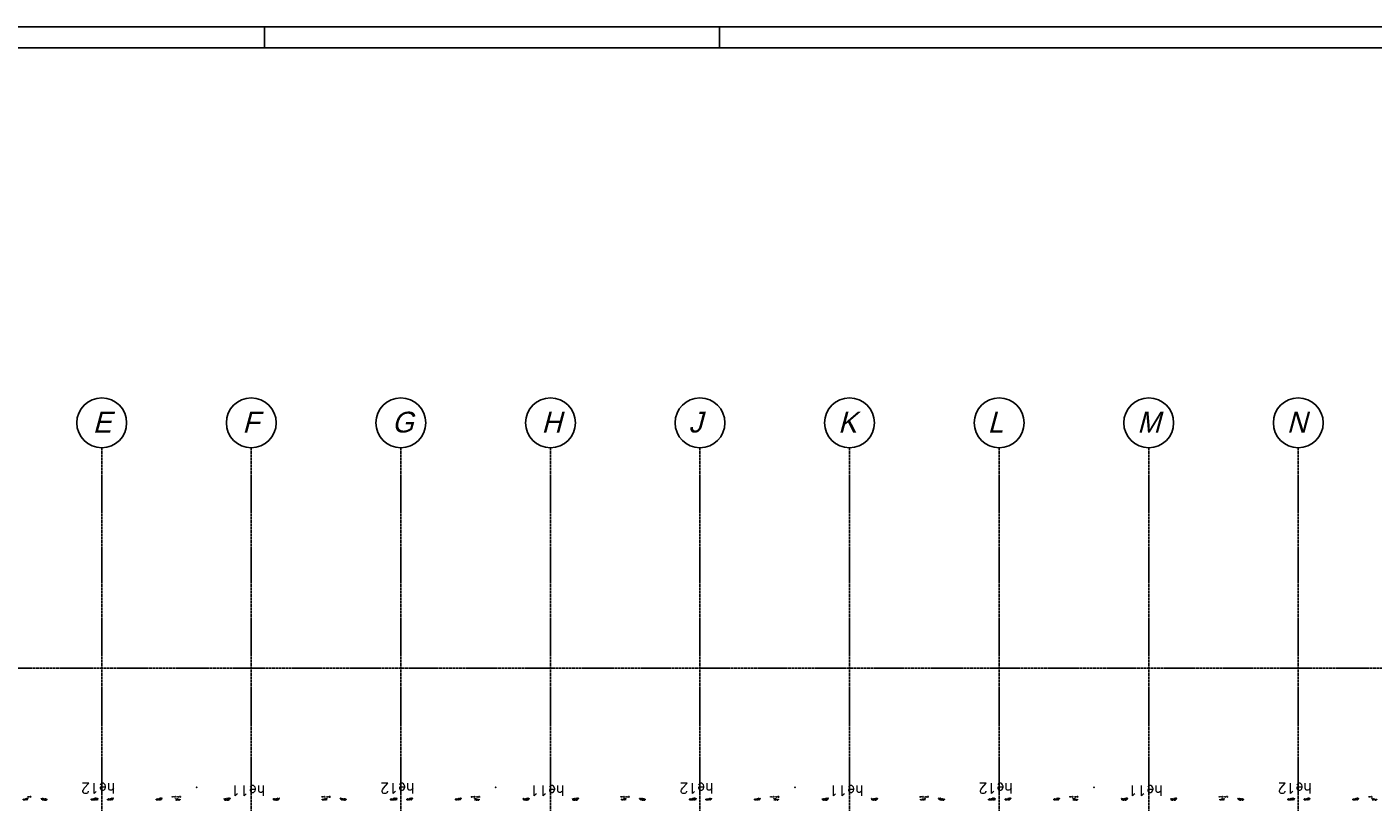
# Model space of a CAD drawing. Extents: x 0 to 1189, y 0 to 841.
# Tile 25 of 44: x 262 to 586, y 650 to 836. Entities that reach past the tile are written whole.
import ezdxf
from ezdxf.enums import TextEntityAlignment as Align

# ---------------------------------------------------------------- set-up
doc = ezdxf.new("R2010")
doc.units = 0
doc.header["$PDSIZE"] = 2
doc.linetypes.add('B0304', pattern=[6, 5, -0.5, 0, -0.5])
doc.layers.get('0').update_dxf_attribs({"linetype": 'CONTINUOUS'})
for name, color, linetype in [('AB$1A---_ATTRIB', 9, 'CONTINUOUS'), ('AL$1A---_ALGEMEEN', 9, 'CONTINUOUS'), ('AT$1A---_TEKSTK', 15, 'CONTINUOUS'), ('STRAMIEN', 1, 'CONTINUOUS')]:
    doc.layers.add(name, color=color, linetype=linetype)
doc.styles.add('ROMANS', font='romans.shx', dxfattribs={"height": 300})
doc.styles.add('STYLE1', font='b-gbp', dxfattribs={"oblique": 15})

# ---------------------------------------------------------------- blocks, each defined once
blk = doc.blocks.new('FORA0H')
at = {"color": 4}
blk.add_line((1184, 836), (20, 836), dxfattribs=at)
at = {"color": 7}
for p, q in [((319.5, 831), (319.5, 836)), ((429, 831), (429, 836))]:
    blk.add_line(p, q, dxfattribs=at)
at = {"color": 6}
blk.add_line((1179, 831), (25, 831), dxfattribs=at)
blk = doc.blocks.new('XREF_B-A3-II-114')
at = {"layer": 'AL$1A---_ALGEMEEN', "color": 8, "ltscale": 2}
for p in [(41557, 77328), (48757, 77328), (55957, 77328), (63157, 77328)]:
    blk.add_point(p, dxfattribs=at)
at = {"layer": 'STRAMIEN', "color": 8, "linetype": 'B0304', "ltscale": 10}
for p, q in [((39273, 85496), (39273, 24869)), ((42873, 85496), (42873, 24869)), ((46473, 85496), (46473, 24869)), ((50073, 85496), (50073, 24869)), ((53673, 85496), (53673, 24869)), ((57273, 85496), (57273, 24869)), ((60873, 85496), (60873, 24869)), ((64473, 85496), (64473, 24869)), ((68073, 85496), (68073, 24869)), ((21073, 80196), (107983, 80196))]:
    blk.add_line(p, q, dxfattribs=at)
at = {"layer": 'STRAMIEN', "color": 8}
for centre in [(39273, 86096), (42873, 86096), (46473, 86096), (50073, 86096), (53673, 86096), (57273, 86096), (60873, 86096), (64473, 86096), (68073, 86096)]:
    blk.add_circle(centre, 600, dxfattribs=at)
at = {"layer": 'AB$1A---_ATTRIB', "color": 8, "linetype": 'Continuous', "style": 'ROMANS'}
for tag, p, height in [('RUIMTENUMMER', (87442, 75784), 200), ('PEILMAAT', (87388, 75527), 150), ('RUIMTENUMMER', (26337, 75275), 200), ('PEILMAAT', (26282, 75018), 150), ('RUIMTENUMMER', (28654, 73979), 200), ('PEILMAAT', (28600, 73722), 150), ('RUIMTENUMMER', (26337, 72872), 200), ('PEILMAAT', (26282, 72614), 150), ('RUIMTENUMMER', (87442, 71085), 200), ('PEILMAAT', (87388, 70827), 150), ('RUIMTENUMMER', (26601, 70494), 200), ('RUIMTENUMMER', (44704, 70494), 200), ('RUIMTENUMMER', (63062, 70494), 200), ('PEILMAAT', (26547, 70236), 150), ('PEILMAAT', (44650, 70236), 150), ('PEILMAAT', (63008, 70236), 150), ('RUIMTENUMMER', (25709, 68386), 200), ('PEILMAAT', (25654, 68128), 150), ('PEILMAAT', (87388, 66611), 150), ('RUIMTENUMMER', (87442, 66868), 200), ('RUIMTENUMMER', (86686, 65335), 200), ('RUIMTENUMMER', (28777, 65054), 200), ('RUIMTENUMMER', (78665, 65032), 200), ('PEILMAAT', (86631, 65078), 150), ('PEILMAAT', (28722, 64796), 150), ('PEILMAAT', (78611, 64774), 150), ('RUIMTENUMMER', (76130, 63992), 200), ('RUIMTENUMMER', (81543, 63992), 200), ('RUIMTENUMMER', (94007, 64082), 200), ('PEILMAAT', (76076, 63734), 150), ('PEILMAAT', (81488, 63734), 150), ('RUIMTENUMMER', (84341, 63737), 200), ('RUIMTENUMMER', (87793, 63737), 200), ('PEILMAAT', (93953, 63824), 150), ('PEILMAAT', (84286, 63479), 150), ('PEILMAAT', (87738, 63479), 150), ('RUIMTENUMMER', (28777, 63059), 200), ('RUIMTENUMMER', (78665, 63062), 200), ('RUIMTENUMMER', (91439, 63158), 200), ('PEILMAAT', (28722, 62801), 150), ('PEILMAAT', (78611, 62805), 150), ('PEILMAAT', (91385, 62901), 150), ('RUIMTENUMMER', (84600, 60368), 200), ('PEILMAAT', (84546, 60111), 150), ('RUIMTENUMMER', (30604, 53028), 200), ('RUIMTENUMMER', (54379, 53028), 200), ('RUIMTENUMMER', (76130, 53241), 200), ('RUIMTENUMMER', (84607, 53241), 200), ('PEILMAAT', (30550, 52771), 150), ('PEILMAAT', (54325, 52771), 150), ('PEILMAAT', (76076, 52984), 150), ('PEILMAAT', (84553, 52984), 150), ('RUIMTENUMMER', (93702, 49263), 200), ('PEILMAAT', (93647, 49005), 150), ('RUIMTENUMMER', (84528, 46579), 200), ('PEILMAAT', (84474, 46322), 150), ('RUIMTENUMMER', (78360, 43177), 200), ('RUIMTENUMMER', (81571, 43181), 200), ('RUIMTENUMMER', (26316, 42849), 200), ('PEILMAAT', (78306, 42920), 150), ('PEILMAAT', (81517, 42924), 150), ('PEILMAAT', (26262, 42592), 150), ('RUIMTENUMMER', (28812, 41377), 200), ('PEILMAAT', (28757, 41119), 150), ('RUIMTENUMMER', (26316, 40511), 200), ('PEILMAAT', (26262, 40253), 150), ('RUIMTENUMMER', (84742, 39845), 200), ('PEILMAAT', (84687, 39588), 150), ('RUIMTENUMMER', (76067, 38649), 200), ('RUIMTENUMMER', (26547, 38136), 200), ('PEILMAAT', (76012, 38391), 150), ('RUIMTENUMMER', (79485, 38210), 200), ('RUIMTENUMMER', (81709, 38210), 200), ('PEILMAAT', (26493, 37878), 150), ('RUIMTENUMMER', (44826, 37734), 200), ('RUIMTENUMMER', (62880, 37734), 200), ('PEILMAAT', (79430, 37952), 150), ('PEILMAAT', (81654, 37952), 150), ('PEILMAAT', (44772, 37477), 150), ('PEILMAAT', (62825, 37477), 150), ('RUIMTENUMMER', (25342, 36256), 200), ('RUIMTENUMMER', (80669, 36367), 200), ('PEILMAAT', (25288, 35999), 150), ('PEILMAAT', (80614, 36109), 150), ('RUIMTENUMMER', (91184, 35271), 200), ('RUIMTENUMMER', (98529, 35271), 200), ('PEILMAAT', (91129, 35013), 150), ('PEILMAAT', (98475, 35013), 150), ('RUIMTENUMMER', (28777, 32678), 200), ('RUIMTENUMMER', (80669, 32690), 200), ('PEILMAAT', (28723, 32420), 150), ('PEILMAAT', (80614, 32433), 150), ('RUIMTENUMMER', (28777, 30449), 200), ('PEILMAAT', (28723, 30192), 150), ('RUIMTENUMMER', (81104, 27867), 200), ('RUIMTENUMMER', (83871, 27864), 200), ('PEILMAAT', (81049, 27610), 150), ('PEILMAAT', (83817, 27607), 150)]:
    blk.add_attdef(tag, p, '', height=height, dxfattribs=at)
for tag, p, height in [('RUIMTENUMMER', (25294, 72567), 200), ('PEILMAAT', (25552, 72512), 150), ('RUIMTENUMMER', (25280, 40147), 200), ('PEILMAAT', (25537, 40093), 150)]:
    blk.add_attdef(tag, p, '', height=height, rotation=90, dxfattribs=at)
at = {"layer": 'AT$1A---_TEKSTK', "color": 8, "ltscale": 2, "style": 'ROMANS'}
for s, height, p in [('he12', 250, (39603, 77425)), ('he11', 250, (43213, 77370)), ('he12', 250, (46803, 77425)), ('he11', 250, (50413, 77370)), ('he12', 250, (54003, 77425)), ('he11', 250, (57613, 77370)), ('he12', 250, (61203, 77425)), ('he11', 250, (64813, 77370)), ('he12', 250, (68403, 77425)), ('-17x27a', 20, (37500, 77038)), ('buiten kozijn', 7, (37500, 77055)), ('-17x27a', 20, (39138, 77038)), ('-67x139d', 20, (39165, 77048)), ('buiten kozijn', 7, (39138, 77055)), ('-17x27a', 20, (39188, 77038)), ('buiten kozijn', 7, (39165, 77065)), ('buiten kozijn', 7, (39188, 77055)), ('-17x27a', 20, (39533, 77038)), ('-67x139d', 20, (39560, 77048)), ('buiten kozijn', 7, (39533, 77055)), ('buiten kozijn', 7, (39560, 77065)), ('-17x27a', 20, (40705, 77038)), ('-17x27a', 20, (40705, 77038)), ('-67x139d', 20, (40732, 77048)), ('buiten kozijn', 7, (40705, 77055)), ('buiten kozijn', 7, (40705, 77055)), ('buiten kozijn', 7, (40732, 77065)), ('167x139f', 15, (41062, 77107)), ('-17x27a', 20, (42343, 77038)), ('-67x139d', 20, (42371, 77048)), ('buiten kozijn', 7, (42343, 77055)), ('buiten kozijn', 7, (42371, 77065)), ('-17x27a', 20, (43528, 77038)), ('-67x139d', 20, (43555, 77048)), ('buiten kozijn', 7, (43528, 77055)), ('buiten kozijn', 7, (43555, 77065)), ('167x139f', 15, (44662, 77107)), ('-17x27a', 20, (44700, 77038)), ('buiten kozijn', 7, (44700, 77055)), ('-17x27a', 20, (46338, 77038)), ('-67x139d', 20, (46365, 77048)), ('buiten kozijn', 7, (46338, 77055)), ('-17x27a', 20, (46388, 77038)), ('buiten kozijn', 7, (46365, 77065)), ('buiten kozijn', 7, (46388, 77055)), ('-17x27a', 20, (46733, 77038)), ('-67x139d', 20, (46760, 77048)), ('buiten kozijn', 7, (46733, 77055)), ('buiten kozijn', 7, (46760, 77065)), ('-17x27a', 20, (47905, 77038)), ('-17x27a', 20, (47905, 77038)), ('-67x139d', 20, (47932, 77048)), ('buiten kozijn', 7, (47905, 77055)), ('buiten kozijn', 7, (47905, 77055)), ('buiten kozijn', 7, (47932, 77065)), ('167x139f', 15, (48262, 77107)), ('-17x27a', 20, (49543, 77038)), ('-67x139d', 20, (49571, 77048)), ('buiten kozijn', 7, (49543, 77055)), ('buiten kozijn', 7, (49571, 77065)), ('-17x27a', 20, (50728, 77038)), ('-67x139d', 20, (50755, 77048)), ('buiten kozijn', 7, (50728, 77055)), ('buiten kozijn', 7, (50755, 77065)), ('167x139f', 15, (51862, 77107)), ('-17x27a', 20, (51900, 77038)), ('buiten kozijn', 7, (51900, 77055)), ('-17x27a', 20, (53538, 77038)), ('-67x139d', 20, (53565, 77048)), ('buiten kozijn', 7, (53538, 77055)), ('-17x27a', 20, (53588, 77038)), ('buiten kozijn', 7, (53565, 77065)), ('buiten kozijn', 7, (53588, 77055)), ('-17x27a', 20, (53933, 77038)), ('-67x139d', 20, (53960, 77048)), ('buiten kozijn', 7, (53933, 77055)), ('buiten kozijn', 7, (53960, 77065)), ('-17x27a', 20, (55105, 77038)), ('-17x27a', 20, (55105, 77038)), ('-67x139d', 20, (55132, 77048)), ('buiten kozijn', 7, (55105, 77055)), ('buiten kozijn', 7, (55105, 77055)), ('buiten kozijn', 7, (55132, 77065)), ('167x139f', 15, (55462, 77107)), ('-17x27a', 20, (56743, 77038)), ('-67x139d', 20, (56771, 77048)), ('buiten kozijn', 7, (56743, 77055)), ('buiten kozijn', 7, (56771, 77065)), ('-17x27a', 20, (57928, 77038)), ('-67x139d', 20, (57955, 77048)), ('buiten kozijn', 7, (57928, 77055)), ('buiten kozijn', 7, (57955, 77065)), ('167x139f', 15, (59062, 77107)), ('-17x27a', 20, (59100, 77038)), ('buiten kozijn', 7, (59100, 77055)), ('-17x27a', 20, (60738, 77038)), ('-67x139d', 20, (60765, 77048)), ('buiten kozijn', 7, (60738, 77055)), ('-17x27a', 20, (60788, 77038)), ('buiten kozijn', 7, (60765, 77065)), ('buiten kozijn', 7, (60788, 77055)), ('-17x27a', 20, (61133, 77038)), ('-67x139d', 20, (61160, 77048)), ('buiten kozijn', 7, (61133, 77055)), ('buiten kozijn', 7, (61160, 77065)), ('-17x27a', 20, (62305, 77038)), ('-17x27a', 20, (62305, 77038)), ('-67x139d', 20, (62332, 77048)), ('buiten kozijn', 7, (62305, 77055)), ('buiten kozijn', 7, (62305, 77055)), ('buiten kozijn', 7, (62332, 77065)), ('167x139f', 15, (62662, 77107)), ('-17x27a', 20, (63943, 77038)), ('-67x139d', 20, (63971, 77048)), ('buiten kozijn', 7, (63943, 77055)), ('buiten kozijn', 7, (63971, 77065)), ('-17x27a', 20, (65128, 77038)), ('-67x139d', 20, (65155, 77048)), ('buiten kozijn', 7, (65128, 77055)), ('buiten kozijn', 7, (65155, 77065)), ('167x139f', 15, (66262, 77107)), ('-17x27a', 20, (66300, 77038)), ('buiten kozijn', 7, (66300, 77055)), ('-17x27a', 20, (67938, 77038)), ('-67x139d', 20, (67965, 77048)), ('buiten kozijn', 7, (67938, 77055)), ('-17x27a', 20, (67988, 77038)), ('buiten kozijn', 7, (67965, 77065)), ('buiten kozijn', 7, (67988, 77055)), ('-17x27a', 20, (68333, 77038)), ('-67x139d', 20, (68360, 77048)), ('buiten kozijn', 7, (68333, 77055)), ('buiten kozijn', 7, (68360, 77065)), ('-17x27a', 20, (69505, 77038)), ('-17x27a', 20, (69505, 77038)), ('-67x139d', 20, (69532, 77048)), ('buiten kozijn', 7, (69505, 77055)), ('buiten kozijn', 7, (69505, 77055)), ('buiten kozijn', 7, (69532, 77065)), ('167x139f', 15, (69862, 77107))]:
    blk.add_text(s, height=height, rotation=180, dxfattribs=at).set_placement(p)
at = {"layer": 'AT$1A---_TEKSTK', "color": 8, "ltscale": 2, "style": 'ROMANS', "oblique": 180, "text_generation_flag": 4}
for s, height, p in [('167x139f', 15, (37484, 77107)), ('buiten kozijn', 7, (37813, 77065)), ('-67x139d', 20, (37813, 77048)), ('buiten kozijn', 7, (37840, 77055)), ('buiten kozijn', 7, (37840, 77055)), ('-17x27a', 20, (37840, 77038)), ('-17x27a', 20, (37840, 77038)), ('buiten kozijn', 7, (41046, 77055)), ('-17x27a', 20, (41046, 77038)), ('167x139f', 15, (41084, 77107)), ('buiten kozijn', 7, (42219, 77055)), ('-17x27a', 20, (42219, 77038)), ('buiten kozijn', 7, (43403, 77055)), ('-17x27a', 20, (43403, 77038)), ('167x139f', 15, (44684, 77107)), ('buiten kozijn', 7, (45013, 77065)), ('-67x139d', 20, (45013, 77048)), ('buiten kozijn', 7, (45040, 77055)), ('buiten kozijn', 7, (45040, 77055)), ('-17x27a', 20, (45040, 77038)), ('-17x27a', 20, (45040, 77038)), ('buiten kozijn', 7, (48246, 77055)), ('-17x27a', 20, (48246, 77038)), ('167x139f', 15, (48284, 77107)), ('buiten kozijn', 7, (49419, 77055)), ('-17x27a', 20, (49419, 77038)), ('buiten kozijn', 7, (50603, 77055)), ('-17x27a', 20, (50603, 77038)), ('167x139f', 15, (51884, 77107)), ('buiten kozijn', 7, (52213, 77065)), ('-67x139d', 20, (52213, 77048)), ('buiten kozijn', 7, (52240, 77055)), ('buiten kozijn', 7, (52240, 77055)), ('-17x27a', 20, (52240, 77038)), ('-17x27a', 20, (52240, 77038)), ('buiten kozijn', 7, (55446, 77055)), ('-17x27a', 20, (55446, 77038)), ('167x139f', 15, (55484, 77107)), ('buiten kozijn', 7, (56619, 77055)), ('-17x27a', 20, (56619, 77038)), ('buiten kozijn', 7, (57803, 77055)), ('-17x27a', 20, (57803, 77038)), ('167x139f', 15, (59084, 77107)), ('buiten kozijn', 7, (59413, 77065)), ('-67x139d', 20, (59413, 77048)), ('buiten kozijn', 7, (59440, 77055)), ('buiten kozijn', 7, (59440, 77055)), ('-17x27a', 20, (59440, 77038)), ('-17x27a', 20, (59440, 77038)), ('buiten kozijn', 7, (62646, 77055)), ('-17x27a', 20, (62646, 77038)), ('167x139f', 15, (62684, 77107)), ('buiten kozijn', 7, (63819, 77055)), ('-17x27a', 20, (63819, 77038)), ('buiten kozijn', 7, (65003, 77055)), ('-17x27a', 20, (65003, 77038)), ('167x139f', 15, (66284, 77107)), ('buiten kozijn', 7, (66613, 77065)), ('-67x139d', 20, (66613, 77048)), ('buiten kozijn', 7, (66640, 77055)), ('buiten kozijn', 7, (66640, 77055)), ('-17x27a', 20, (66640, 77038)), ('-17x27a', 20, (66640, 77038)), ('buiten kozijn', 7, (69846, 77055)), ('-17x27a', 20, (69846, 77038))]:
    blk.add_text(s, height=height, dxfattribs=at).set_placement(p)
at = {"layer": 'STRAMIEN', "color": 8, "style": 'STYLE1', "oblique": 15}
for s, p in [('E', (39058, 85712)), ('F', (42658, 85712)), ('G', (46258, 85712)), ('H', (49858, 85712)), ('J', (53397, 85712)), ('K', (56997, 85712)), ('L', (60597, 85712)), ('M', (64197, 85712)), ('N', (67797, 85712))]:
    blk.add_text(s, height=500, dxfattribs=at).set_placement(p, align=Align.BOTTOM_LEFT)

msp = doc.modelspace()

# ---------------------------------------------------------------- block references
msp.add_blockref('FORA0H', (0, 0))
at = {"xscale": 0.01, "yscale": 0.01, "zscale": 0.01}
msp.add_blockref('XREF_B-A3-II-114', (-112.39, -120.19), dxfattribs=at)

doc.saveas('drawing.dxf')
